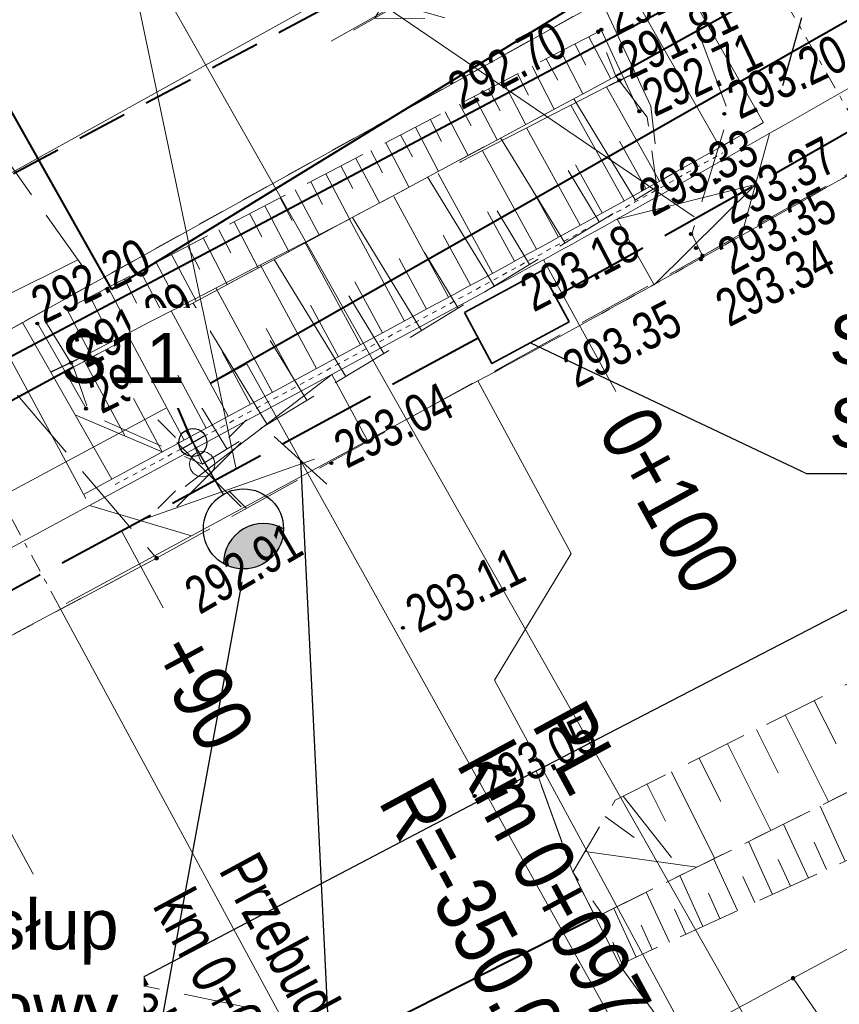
# Model space of a CAD drawing. Header units: metres. Extents: x 7437415 to 7437762, y 5556624 to 5556902.
# Tile 21 of 41: x 7437597 to 7437613, y 5556712 to 5556732. Entities that reach past the tile are written whole.
import ezdxf
from ezdxf import colors
from ezdxf.entities.mleader import LeaderData, LeaderLine
from ezdxf.math import Vec2, Vec3

# ---------------------------------------------------------------- set-up
doc = ezdxf.new("R2010")
doc.units = ezdxf.units.M
doc.header["$MEASUREMENT"] = 0
for name, pattern in [('0.5_0.5', [1.5, 0.5, -0.5, 0.5]), ('314-500', [2.5, 2, -0.5]), ('BUBZ01-500', [1.75, 1.25, -0.5]), ('DGN Style 2', [6.14715, 3.68829, -2.45886]), ('DGN Style 3', [8.60601, 6.14715, -2.45886]), ('DGN Style 4', [0.717182, 0.358367, -0.179184, 0.000447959, -0.179184]), ('EGBU01-500', [1, 0.5, -0.5]), ('KTCR02-500', [1.5, 1, -0.5]), ('KTJZ01-500', [2, 1.5, -0.5])]:
    doc.linetypes.add(name, pattern=pattern)
doc.layers.get('0').update_dxf_attribs({"color": 250, "lineweight": 5})
for name, color, linetype, lineweight in [('!!_robocza', 2, 'Continuous', 30), ('203-Punkt załamania granicy działki nie stabilizowany', 7, 'Continuous', 5), ('521-Kierunek linii-STPOW', 7, 'Continuous', 5), ('ARCH_0', 7, 'Continuous', 13), ('BUBZ01', 250, 'Continuous', 5), ('BUBZ01_1', 250, 'Continuous', 5), ('BUIB02_01', 250, 'Continuous', 5), ('BUIB05_01', 250, 'Continuous', 5), ('D_balustrada', 7, '0.5_0.5', 20), ('D_kilometraz', 7, 'Continuous', 13), ('D_krawedz swobodna jezdni', 7, 'DGN Style 2', 20), ('D_kraweznik', 7, 'Continuous', 20), ('D_kraweznik obnizony', 7, 'DGN Style 2', 20), ('D_obrzeze', 7, 'Continuous', 20), ('D_opis trasy', 7, 'Continuous', 13), ('D_opisy', 7, 'Continuous', 13), ('D_osie', 1, 'DGN Style 4', 20), ('D_plantowanie', 102, 'DGN Style 2', 20), ('D_pobocze', 7, 'Continuous', 13), ('D_rampa', 7, 'DGN Style 2', 20), ('D_skarpa', 7, 'DGN Style 3', 20), ('D_skarpa-symbol', 7, 'Continuous', 20), ('EGBD03', 250, 'Continuous', 5), ('EGBP04_03', 250, 'Continuous', 5), ('EGBU01', 250, 'Continuous', 5), ('Elektryka_kanalizacja_technologiczna', 1, '314-500', 40), ('Elektryka_opisy_kabli', 7, 'Continuous', 13), ('Elektryka_opisy_slupow', 6, 'Continuous', 13), ('Elektryka_oswietlenie_zewnetrzne', 1, 'Continuous', 30), ('Elektryka_studzienki', 1, 'Continuous', 35), ('ELEKTRYKA_TRASY', 1, 'Continuous', 40), ('KTJZ01', 250, 'Continuous', 5), ('KTKR01', 250, 'Continuous', 5), ('KTOK05_01', 250, 'Continuous', 5), ('latarnia na słupie lub maszcie (punkt)', 7, 'Continuous', 5), ('MPZP', 250, 'Continuous', 5), ('punkt wysokościowy sztuczny', 7, 'Continuous', 5), ('RTPW01', 250, 'Continuous', 5), ('RTPW02', 250, 'Continuous', 5), ('rzedne dla projektanta', 250, 'Continuous', 5), ('SUPE04', 250, 'Continuous', 5), ('SUPE_01', 250, 'Continuous', 5), ('SUPG_01', 250, 'Continuous', 5), ('SUPT01', 250, 'Continuous', 5), ('SUPT_01', 250, 'Continuous', 5), ('SUSM01', 250, 'Continuous', 5), ('SUSM04_01_E', 250, 'Continuous', 5), ('słup (punkt)', 7, 'Continuous', 5)]:
    doc.layers.add(name, color=color, linetype=linetype, lineweight=lineweight)
doc.styles.get("Standard").update_dxf_attribs({"font": 'txt.shx', "width": 0.75})
doc.styles.add('STYL_ARIAL', font='simplex.shx', dxfattribs={"width": 0.75, "oblique": 0.1})
doc.styles.add('Style-Arial Narrow', font='ARIALN.TTF')
doc.linetypes.add('KTOK05_01-500', pattern='A,3.75,[13,dgnlstyle-rozp_2015.shx,S=0.002778,R=0,X=0,Y=0],3.75', length=7.5)

# ---------------------------------------------------------------- blocks, each defined once
blk = doc.blocks.new('203')
at = {"layer": '203-Punkt załamania granicy działki nie stabilizowany', "linetype": 'Continuous', "lineweight": 13}
h = blk.add_hatch(color=96, dxfattribs=at)
edge = h.paths.add_edge_path()
edge.add_arc((0, 0), 0.45, 0, 360)
blk = doc.blocks.new('PW02')
at = {"layer": 'punkt wysokościowy sztuczny', "linetype": 'Continuous', "lineweight": 13}
h = blk.add_hatch(color=0, dxfattribs=at)
edge = h.paths.add_edge_path()
edge.add_arc((0, 0), 0.45, 0, 360)
blk = doc.blocks.new('521')
at = {"layer": '521-Kierunek linii-STPOW', "color": 30, "linetype": 'Continuous', "lineweight": 13}
for p, q in [((42.5, 0), (35.43, 7.07)), ((7.5, 0), (57.5, 0)), ((29.57, 0), (22.5, -7.07))]:
    blk.add_line(p, q, dxfattribs=at)
blk = doc.blocks.new('SM04')
at = {"layer": 'słup (punkt)', "color": 0, "linetype": 'Continuous', "lineweight": 13}
blk.add_circle((0, 0), 2.5, dxfattribs=at)
blk = doc.blocks.new('SM011')
at = {"layer": 'latarnia na słupie lub maszcie (punkt)', "color": 0, "linetype": 'Continuous', "lineweight": 13}
for p, q in [((-5.3, 5.31), (-8.83, 8.84)), ((5.31, 5.31), (8.84, 8.84)), ((-5.3, -5.3), (-8.83, -8.83)), ((5.31, -5.3), (8.84, -8.83))]:
    blk.add_line(p, q, dxfattribs=at)
blk = doc.blocks.new('SUPE04')
at = {"layer": 'SUPE04', "color": 1, "linetype": 'Continuous', "lineweight": 13}
blk.add_line((5.25, 0), (0.25, 0), dxfattribs=at)
at = {"layer": 'SUPE04', "color": 1, "linetype": 'Continuous', "lineweight": 13, "flags": 128}
blk.add_lwpolyline([(3.9, 0.5), (4.766, 0), (3.9, -0.5)], dxfattribs=at)
blk = doc.blocks.new('wyci')
at = {"color": 1, "linetype": 'Continuous', "lineweight": 13, "flags": 128}
for points in [[(4544150.203, 5410499.556), (4544147.627, 5410502.133)], [(4544147.627, 5410499.556), (4544150.203, 5410502.133)]]:
    blk.add_lwpolyline(points, dxfattribs=at)
blk = doc.blocks.new('_None')
blk = doc.blocks.new('_Oblique')
at = {"color": 0, "linetype": 'ByBlock', "lineweight": -2}
blk.add_line((-5, -5), (5, 5), dxfattribs=at)
blk = doc.blocks.new('slup_oswietleniowy_3')
h = blk.add_hatch(color=256)
h.dxf.hatch_style = 1
h.paths.add_polyline_path([(3, -0.866, 0.267949), (3.5, 0, 0.267949), (3, 0.866, 0.57735)])
for p, q in [((0, 0.35), (0, -0.35)), ((-0.35, 0), (1.5, 0))]:
    blk.add_line(p, q)
for centre, radius in [((2.5, 0), 1), ((0, 0), 0.35)]:
    blk.add_circle(centre, radius)
blk.add_arc((3.5, 0), 1, 120, 240)

msp = doc.modelspace()

# ---------------------------------------------------------------- linework, layer by layer
at = {"layer": '!!_robocza'}
msp.add_line((7437608.865, 5556730.724), (7437609.387, 5556730.978), dxfattribs=at)
at = {"layer": 'BUBZ01', "color": 7, "linetype": 'BUBZ01-500', "lineweight": 13, "flags": 128}
msp.add_lwpolyline([(7437598.347, 5556727.113), (7437592.854, 5556734.848), (7437589.089, 5556741.797)], dxfattribs=at)
for points in [[(7437640.99, 5556729.98), (7437629.68, 5556724.58), (7437608.73, 5556714.17), (7437608.14, 5556715.01), (7437608.99, 5556716.45), (7437625.8, 5556724.86), (7437640.18, 5556732), (7437640.99, 5556729.98)], [(7437598.17, 5556725.1), (7437597.6, 5556726.03), (7437608.65, 5556731.8), (7437609, 5556730.91), (7437598.17, 5556725.1)], [(7437598.17, 5556725.1), (7437609, 5556730.91), (7437609.63, 5556730.09), (7437609.82, 5556728.7), (7437600.74, 5556723.16), (7437598.5, 5556724.15), (7437598.17, 5556725.1)], [(7437629.68, 5556724.58), (7437640.99, 5556729.98), (7437641.62, 5556729.19), (7437625.56, 5556720.73), (7437609.12, 5556713.18), (7437608.71, 5556714.16), (7437629.68, 5556724.58)]]:
    msp.add_lwpolyline(points, close=True, dxfattribs=at)
at = {"layer": 'BUBZ01', "color": 7, "linetype": 'Continuous', "lineweight": 13, "flags": 128}
for points in [[(7437608.46, 5556731.7), (7437608.9, 5556730.86)], [(7437608.18, 5556731.56), (7437608.4, 5556731.13)], [(7437607.9, 5556731.41), (7437608.34, 5556730.56)], [(7437607.33, 5556731.11), (7437607.77, 5556730.25)], [(7437607.61, 5556731.26), (7437607.84, 5556730.83)], [(7437607.04, 5556730.96), (7437607.26, 5556730.53)], [(7437606.75, 5556730.81), (7437607.2, 5556729.95)], [(7437606.17, 5556730.51), (7437606.63, 5556729.64)], [(7437606.46, 5556730.66), (7437606.69, 5556730.22)], [(7437605.88, 5556730.35), (7437606.11, 5556729.92)], [(7437609.39, 5556728.44), (7437608.16, 5556730.46)], [(7437605.59, 5556730.2), (7437606.05, 5556729.33)], [(7437605.29, 5556730.05), (7437605.52, 5556729.61)], [(7437604.7, 5556729.74), (7437604.94, 5556729.3)], [(7437605, 5556729.89), (7437605.46, 5556729.01)], [(7437604.41, 5556729.58), (7437604.87, 5556728.7)], [(7437607.98, 5556727.58), (7437606.7, 5556729.68)], [(7437604.11, 5556729.43), (7437604.34, 5556728.98)], [(7437603.51, 5556729.12), (7437603.75, 5556728.67)], [(7437603.81, 5556729.27), (7437604.28, 5556728.38)], [(7437603.21, 5556728.96), (7437603.68, 5556728.06)], [(7437608.67, 5556728), (7437608.05, 5556729.03)], [(7437602.91, 5556728.8), (7437603.14, 5556728.35)], [(7437606.57, 5556726.72), (7437605.24, 5556728.9)], [(7437602.6, 5556728.64), (7437603.08, 5556727.73)], [(7437602.3, 5556728.48), (7437602.54, 5556728.03)], [(7437601.69, 5556728.16), (7437601.93, 5556727.7)], [(7437601.99, 5556728.32), (7437602.47, 5556727.41)], [(7437607.28, 5556727.15), (7437606.63, 5556728.22)], [(7437601.38, 5556728), (7437601.86, 5556727.08)], [(7437605.12, 5556725.83), (7437603.74, 5556728.09)], [(7437601.07, 5556727.84), (7437601.31, 5556727.38)], [(7437600.76, 5556727.68), (7437601.24, 5556726.75)], [(7437600.13, 5556727.35), (7437600.62, 5556726.42)], [(7437600.45, 5556727.52), (7437600.69, 5556727.05)], [(7437605.85, 5556726.28), (7437605.18, 5556727.39)], [(7437599.82, 5556727.19), (7437600.07, 5556726.72)], [(7437603.61, 5556724.91), (7437602.18, 5556727.25)], [(7437599.5, 5556727.02), (7437600, 5556726.08)], [(7437599.19, 5556726.86), (7437599.43, 5556726.38)], [(7437598.86, 5556726.69), (7437599.36, 5556725.74)], [(7437598.5, 5556726.5), (7437598.75, 5556726.02)], [(7437602.04, 5556723.95), (7437600.56, 5556726.38)], [(7437604.37, 5556725.37), (7437603.67, 5556726.52)], [(7437598.04, 5556726.26), (7437598.54, 5556725.3)], [(7437602.83, 5556724.44), (7437602.1, 5556725.63)], [(7437601.24, 5556723.46), (7437600.48, 5556724.7)], [(7437612.96, 5556718.44), (7437613.4, 5556717.57)], [(7437612.38, 5556718.15), (7437613.25, 5556716.42)], [(7437611.81, 5556717.86), (7437612.24, 5556716.99)], [(7437611.23, 5556717.57), (7437612.1, 5556715.84)], [(7437610.66, 5556717.29), (7437611.1, 5556716.42)], [(7437610.11, 5556717.01), (7437610.97, 5556715.29)], [(7437609.62, 5556716.77), (7437609.99, 5556716.03)], [(7437609.15, 5556716.53), (7437610.11, 5556715.3)], [(7437613.58, 5556715.23), (7437613.08, 5556716.33)], [(7437608.79, 5556716.12), (7437609.37, 5556715.7)], [(7437612.85, 5556714.89), (7437612.35, 5556715.97)], [(7437612.13, 5556714.56), (7437611.65, 5556715.62)], [(7437613.21, 5556715.06), (7437612.96, 5556715.61)], [(7437608.38, 5556715.42), (7437610.62, 5556715.11)], [(7437611.43, 5556714.24), (7437610.95, 5556715.28)], [(7437612.49, 5556714.73), (7437612.24, 5556715.26)], [(7437610.74, 5556713.92), (7437610.28, 5556714.94)], [(7437611.78, 5556714.4), (7437611.54, 5556714.92)], [(7437610.07, 5556713.61), (7437609.61, 5556714.61)], [(7437611.08, 5556714.08), (7437610.85, 5556714.59)], [(7437609.41, 5556713.31), (7437608.96, 5556714.28)], [(7437610.4, 5556713.77), (7437610.17, 5556714.27)], [(7437609.73, 5556713.46), (7437609.51, 5556713.95)]]:
    msp.add_lwpolyline(points, dxfattribs=at)
at = {"layer": 'BUBZ01_1', "color": 7, "linetype": 'Continuous', "lineweight": 13}
msp.add_line((7437598.255, 5556727.243), (7437596.357, 5556726.299), dxfattribs=at)
at = {"layer": 'BUIB02_01', "color": 7, "linetype": 'Continuous', "lineweight": 13}
for p, q in [((7437608.71, 5556731.84), (7437609.47, 5556730.206)), ((7437598.423, 5556724.269), (7437597.452, 5556725.974)), ((7437608.14, 5556715.01), (7437609.09, 5556713.14))]:
    msp.add_line(p, q, dxfattribs=at)
at = {"layer": 'BUIB05_01', "color": 7, "linetype": 'Continuous', "lineweight": 40}
for p, q in [((7437615.48, 5556734.52), (7437609, 5556730.91)), ((7437598.17, 5556725.1), (7437589.43, 5556720.35))]:
    msp.add_line(p, q, dxfattribs=at)
at = {"layer": 'BUIB05_01', "color": 7, "linetype": 'Continuous', "lineweight": 40, "flags": 128}
msp.add_lwpolyline([(7437608.71, 5556714.16), (7437602.2, 5556710.86)], dxfattribs=at)
at = {"layer": 'D_kilometraz', "flags": 128}
for points in [[(7437608.999, 5556724.614), (7437607.555, 5556727.244)], [(7437599.96, 5556720.287), (7437599.127, 5556721.827)]]:
    msp.add_lwpolyline(points, dxfattribs=at)
at = {"layer": 'D_krawedz swobodna jezdni'}
for p, q in [((7437610.119, 5556733.2), (7437612.071, 5556729.767)), ((7437611.51, 5556727.726), (7437612.071, 5556729.767)), ((7437600.524, 5556721.729), (7437598.492, 5556722.336))]:
    msp.add_line(p, q, dxfattribs=at)
at = {"layer": 'D_kraweznik'}
msp.add_arc((7437439.812, 5557032.718), 350, 298.39337, 299.37761, dxfattribs=at)
at = {"layer": 'D_kraweznik obnizony'}
msp.add_line((7437592.616, 5556717.455), (7437600.524, 5556721.729), dxfattribs=at)
msp.add_arc((7437439.812, 5557032.718), 350, 299.37761, 300.39004, dxfattribs=at)
at = {"layer": 'D_obrzeze'}
msp.add_arc((7437439.812, 5557032.718), 348.5, 298.39337, 301.22152, dxfattribs=at)
at = {"layer": 'D_opis trasy'}
msp.add_line((7437606.579, 5556718.847), (7437608.109, 5556721.374), dxfattribs=at)
at = {"layer": 'D_opis trasy', "flags": 128}
for points in [[(7437606.245, 5556724.822), (7437608.109, 5556721.374)], [(7437606.579, 5556718.847), (7437610.827, 5556710.989)]]:
    msp.add_lwpolyline(points, dxfattribs=at)
at = {"layer": 'D_opisy'}
for p, q in [((7437597.89, 5556720.305), (7437611.919, 5556694.351)), ((7437595.251, 5556718.879), (7437609.306, 5556692.878))]:
    msp.add_line(p, q, dxfattribs=at)
at = {"layer": 'D_opisy', "flags": 128}
msp.add_lwpolyline([(7437617.73, 5556732.149), (7437616.253, 5556741.781), (7437601.909, 5556734.004), (7437610.566, 5556728.1)], dxfattribs=at)
at = {"layer": 'D_osie'}
for p, q in [((7437614.198, 5556729.255), (7437611.513, 5556733.927)), ((7437597.89, 5556720.305), (7437595.353, 5556724.998))]:
    msp.add_line(p, q, dxfattribs=at)
at = {"layer": 'D_plantowanie'}
msp.add_line((7437598.206, 5556724.145), (7437599.943, 5556723.404), dxfattribs=at)
at = {"layer": 'D_plantowanie', "flags": 128}
msp.add_lwpolyline([(7437609.245, 5556732.714), (7437608.716, 5556732.42), (7437609.697, 5556730.312), (7437609.871, 5556728.813)], dxfattribs=at)
at = {"layer": 'D_pobocze', "flags": 128}
msp.add_lwpolyline([(7437610.119, 5556733.2), (7437609.245, 5556732.714), (7437611.077, 5556729.491)], dxfattribs=at)
at = {"layer": 'D_rampa'}
for p, q in [((7437611.79, 5556728.747), (7437609.031, 5556728.052)), ((7437609.767, 5556726.745), (7437611.79, 5556728.747)), ((7437609.767, 5556726.745), (7437609.031, 5556728.052)), ((7437604.043, 5556723.631), (7437603.33, 5556724.951)), ((7437599.508, 5556722.032), (7437604.043, 5556723.631))]:
    msp.add_line(p, q, dxfattribs=at)
at = {"layer": 'D_skarpa-symbol', "flags": 128}
for points in [[(7437609.871, 5556728.813), (7437608.816, 5556730.699)], [(7437609.166, 5556728.422), (7437608.103, 5556730.332)], [(7437608.292, 5556727.937), (7437607.219, 5556729.877)], [(7437609.603, 5556728.665), (7437609.074, 5556729.612)], [(7437607.416, 5556727.454), (7437606.338, 5556729.423)], [(7437608.729, 5556728.18), (7437608.195, 5556729.142)], [(7437606.538, 5556726.975), (7437605.452, 5556728.967)], [(7437607.854, 5556727.694), (7437607.316, 5556728.672)], [(7437605.66, 5556726.496), (7437604.566, 5556728.51)], [(7437606.977, 5556727.214), (7437606.436, 5556728.204)], [(7437604.781, 5556726.02), (7437603.681, 5556728.054)], [(7437603.901, 5556725.544), (7437602.792, 5556727.596)], [(7437606.099, 5556726.735), (7437605.555, 5556727.737)], [(7437605.221, 5556726.257), (7437604.672, 5556727.27)], [(7437603.022, 5556725.069), (7437601.903, 5556727.138)], [(7437604.341, 5556725.782), (7437603.789, 5556726.804)], [(7437602.142, 5556724.593), (7437601.014, 5556726.68)], [(7437603.462, 5556725.306), (7437602.904, 5556726.337)], [(7437602.582, 5556724.831), (7437602.02, 5556725.87)], [(7437601.702, 5556724.355), (7437601.136, 5556725.403)]]:
    msp.add_lwpolyline(points, dxfattribs=at)
at = {"layer": 'EGBD03', "color": 96, "linetype": 'Continuous', "lineweight": 13, "flags": 128}
for points in [[(7437610.73, 5556733.54), (7437592.85, 5556723.6)], [(7437612.54, 5556712.89), (7437639.43, 5556727.37)], [(7437598.57, 5556705.31), (7437612.54, 5556712.89)], [(7437614.32, 5556710.3), (7437612.54, 5556712.89)]]:
    msp.add_lwpolyline(points, dxfattribs=at)
at = {"layer": 'EGBU01', "color": 96, "linetype": 'EGBU01-500', "lineweight": 13, "flags": 128}
for points in [[(7437592.85, 5556723.6), (7437610.73, 5556733.54)], [(7437610.73, 5556733.54), (7437592.85, 5556723.6)]]:
    msp.add_lwpolyline(points, dxfattribs=at)
at = {"layer": 'Elektryka_kanalizacja_technologiczna'}
msp.add_line((7437562.759, 5556702.168), (7437606.252, 5556725.682), dxfattribs=at)
msp.add_arc((7437418.516, 5557069.744), 391.962, 298.87475, 300.33737, dxfattribs=at)
at = {"layer": 'Elektryka_studzienki'}
msp.add_lwpolyline([(7437605.977, 5556726.192), (7437607.518, 5556727.022), (7437608.068, 5556726.001), (7437606.527, 5556725.171)], close=True, dxfattribs=at)
at = {"layer": 'ELEKTRYKA_TRASY', "linetype": 'Continuous'}
msp.add_lwpolyline([(7437600.555, 5556723.593), (7437600.216, 5556724.388), (7437623.608, 5556737.72), (7437624.016, 5556736.97)], dxfattribs=at)
at = {"layer": 'KTJZ01', "color": 7, "linetype": 'KTJZ01-500', "lineweight": 13, "flags": 128}
for points in [[(7437639.91, 5556733.3), (7437648.13, 5556737.1), (7437647.63, 5556734.07), (7437652.6, 5556723.04), (7437646.61, 5556720.21), (7437619.73, 5556707.68), (7437613.29, 5556704.65), (7437611.72, 5556705.29), (7437608.45, 5556703.74), (7437604.8, 5556710.12), (7437602.44, 5556712.14), (7437599.33, 5556712.79), (7437607.41, 5556717.03), (7437608.14, 5556715.01), (7437609.09, 5556713.14), (7437610.29, 5556711.49), (7437612.71, 5556710.2), (7437615.11, 5556710.61), (7437627.71, 5556716.39), (7437641.39, 5556723.55), (7437643.11, 5556725.99), (7437640.63, 5556731.4), (7437639.91, 5556733.3)], [(7437610.36, 5556732.56), (7437613.5, 5556734.74), (7437614.84, 5556732.74), (7437615.69, 5556732.04), (7437616.36, 5556731.68), (7437617.04, 5556731.4), (7437617.31, 5556731.03), (7437610.73, 5556727.32), (7437610.52, 5556727.76), (7437611.26, 5556730.17), (7437610.36, 5556732.56)], [(7437592.07, 5556717.16), (7437591.66, 5556722.9), (7437596.46, 5556725.23), (7437599.83, 5556721.28), (7437592.07, 5556717.16)]]:
    msp.add_lwpolyline(points, close=True, dxfattribs=at)
msp.add_lwpolyline([(7437607.41, 5556717.03), (7437608.14, 5556715.01)], dxfattribs=at)
at = {"layer": 'KTKR01', "color": 7, "linetype": 'Continuous', "lineweight": 30, "flags": 128}
msp.add_lwpolyline([(7437599.33, 5556712.79), (7437607.41, 5556717.03), (7437624.22, 5556725.75)], dxfattribs=at)
at = {"layer": 'KTOK05_01', "color": 7, "linetype": 'KTOK05_01-500', "lineweight": 40, "flags": 128}
for points in [[(7437591.05, 5556740.64), (7437598.93, 5556726.65)], [(7437609.14, 5556732.92), (7437598.93, 5556726.65)]]:
    msp.add_lwpolyline(points, dxfattribs=at)
at = {"layer": 'rzedne dla projektanta', "color": 7, "linetype": 'Continuous', "lineweight": 40}
for centre in [(7437608.71, 5556731.84), (7437609.07, 5556730.83), (7437609.47, 5556730.21), (7437611.17, 5556730.16), (7437611.06, 5556728.84), (7437610.5, 5556727.76), (7437610.6, 5556727.48), (7437610.7, 5556727.25), (7437597.45, 5556725.97), (7437598.12, 5556725.19), (7437598.42, 5556724.27), (7437603.32, 5556723.18), (7437604.75, 5556719.89), (7437606.18, 5556716.53)]:
    msp.add_circle(centre, 0.0225, dxfattribs=at)
at = {"layer": 'SUPE_01', "color": 1, "linetype": 'Continuous', "lineweight": 13}
msp.add_line((7437600.216, 5556724.388), (7437600.74, 5556723.16), dxfattribs=at)
at = {"layer": 'SUPE_01', "color": 1, "linetype": 'Continuous', "lineweight": 13, "flags": 128}
for points in [[(7437601.635, 5556725.162), (7437600.216, 5556724.388), (7437574.398, 5556710.521), (7437552.37, 5556698.835), (7437529.759, 5556688.702), (7437521.807, 5556691.71), (7437513.451, 5556689.173), (7437513.22, 5556690)], [(7437622.632, 5556685.942), (7437615.073, 5556700.991), (7437601.635, 5556725.162)]]:
    msp.add_lwpolyline(points, dxfattribs=at)
at = {"layer": 'SUPG_01', "color": 52, "linetype": 'Continuous', "lineweight": 13}
msp.add_line((7437616.425, 5556703.555), (7437597.224, 5556737.471), dxfattribs=at)
at = {"layer": 'SUPT_01', "color": 30, "linetype": 'Continuous', "lineweight": 13, "flags": 128}
msp.add_lwpolyline([(7437624.834, 5556744.449), (7437603.973, 5556732.899), (7437579.114, 5556719.1), (7437574.314, 5556716.425), (7437544.39, 5556702.175), (7437531.441, 5556696.093), (7437491.469, 5556686.466), (7437485.362, 5556685.024)], dxfattribs=at)

# ---------------------------------------------------------------- block references
at = {"layer": 'ARCH_0', "lineweight": 30, "xscale": 0.5, "yscale": 0.5, "zscale": 0.5}
msp.add_blockref('wyci', (5165526.42, 2851472.529), dxfattribs=at)
at = {"layer": 'EGBP04_03', "color": 96, "linetype": 'Continuous', "lineweight": 13, "xscale": 0.1, "yscale": 0.1, "zscale": 0.1}
msp.add_blockref('203', (7437612.54, 5556712.89), dxfattribs=at)
at = {"layer": 'RTPW02', "color": 7, "linetype": 'Continuous', "lineweight": 13, "xscale": 0.1, "yscale": 0.1, "zscale": 0.1}
for p in [(7437608.65, 5556731.8), (7437609.82, 5556728.7), (7437610.73, 5556727.32), (7437599.83, 5556721.28)]:
    msp.add_blockref('PW02', p, dxfattribs=at)
at = {"layer": 'SUPE04', "color": 1, "linetype": 'Continuous', "lineweight": 13, "rotation": 209.8210000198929}
msp.add_blockref('SUPE04', (7437608.32, 5556734.44), dxfattribs=at)
at = {"layer": 'SUPT01', "color": 30, "linetype": 'Continuous', "lineweight": 13, "xscale": 0.1, "yscale": 0.1, "zscale": 0.1, "rotation": 209.493}
msp.add_blockref('521', (7437608.32, 5556734.44), dxfattribs=at)
at = {"layer": 'SUSM01', "color": 7, "linetype": 'Continuous', "lineweight": 13, "xscale": 0.1, "yscale": 0.1, "zscale": 0.1}
msp.add_blockref('SM011', (7437600.74, 5556723.16), dxfattribs=at)
at = {"layer": 'SUSM04_01_E', "color": 7, "linetype": 'Continuous', "lineweight": 13, "xscale": 0.1, "yscale": 0.1, "zscale": 0.1}
msp.add_blockref('SM04', (7437600.74, 5556723.16), dxfattribs=at)

# ---------------------------------------------------------------- texts
at = {"layer": 'D_kilometraz', "char_height": 1.2, "line_spacing_factor": 1.6, "style": 'Style-Arial Narrow'}
for s, insert, attachment_point, rotation in [('0+100', (7437609.678, 5556724.417), 1, 298.7722), ('+90', (7437600.197, 5556719.647), 4, 298.3934)]:
    msp.add_mtext(s, dxfattribs=dict(at, insert=insert, attachment_point=attachment_point, rotation=rotation))
at = {"layer": 'D_opis trasy', "char_height": 1.2, "rotation": 298.3934, "style": 'Style-Arial Narrow'}
for s, insert, attachment_point, line_spacing_factor in [('PL\\Pkm 0+097.69', (7437607.077, 5556717.84), 4, 0.85), ('R=-350.00m', (7437608.379, 5556710.017), 6, 0.35)]:
    msp.add_mtext(s, dxfattribs=dict(at, insert=insert, attachment_point=attachment_point, line_spacing_factor=line_spacing_factor))
at = {"layer": 'D_opisy', "char_height": 0.9, "attachment_point": 1, "rotation": 298.3934}
for s, insert in [('\\pt11;\\fArial|b0|i0|c238238|p39;Przebudowa zjazdu\\Pkm 0+088.19 (km 1+226.86, odc. ref. 050)', (7437601.848, 5556715.482)), ('\\pt11;\\fArial|b0|i0|c238238|p39;Przebudowa zjazdu\\Pkm 0+085.19 (km 1+223.86, odc. ref. 050)', (7437599.209, 5556714.056)), ('\\pt11;\\fArial|b0|i0|c238238|p39;Projektowany wpust\\Pkm 0+080', (7437593.924, 5556713.202))]:
    msp.add_mtext(s, dxfattribs=dict(at, insert=insert))
at = {"layer": 'RTPW01', "color": 7, "linetype": 'Continuous', "lineweight": 13, "char_height": 0.75, "attachment_point": 7, "line_spacing_factor": 0.6}
for s, insert, rotation in [('\\FWORKING_1250;\\H1x;\\W0.8;292.70', (7437605.927, 5556730.219), 27.925), ('\\FWORKING_1250;\\H1x;\\W0.8;293.18', (7437607.365, 5556726.178), 27.499), ('\\FWORKING_1250;\\H1x;\\W0.8;293.35', (7437608.216, 5556724.659), 27.662), ('\\FWORKING_1250;\\H1x;\\W0.8;292.91', (7437600.696, 5556720.134), 30.228)]:
    msp.add_mtext(s, dxfattribs=dict(at, insert=insert, rotation=rotation))
at = {"layer": 'rzedne dla projektanta', "color": 7, "linetype": 'Continuous', "lineweight": 0, "char_height": 0.75, "attachment_point": 7, "line_spacing_factor": 0.6}
for s, insert, rotation in [('\\FWORKING_1250;\\H1x;\\W0.8; 292.65', (7437608.817, 5556731.614), 25.4419), ('\\FWORKING_1250;\\H1x;\\W0.8; 291.81', (7437609.083, 5556730.73), 25.4419), ('\\FWORKING_1250;\\H1x;\\W0.8; 292.71', (7437609.577, 5556729.984), 25.4419), ('\\FWORKING_1250;\\H1x;\\W0.8; 293.20', (7437611.277, 5556729.934), 25.4419), ('\\FWORKING_1250;\\H1x;\\W0.8; 293.33', (7437609.542, 5556727.979), 27.5764), ('\\FWORKING_1250;\\H1x;\\W0.8; 293.37', (7437611.119, 5556727.821), 27.5764), ('\\FWORKING_1250;\\H1x;\\W0.8; 293.35', (7437611.126, 5556726.803), 28.3977), ('\\FWORKING_1250;\\H1x;\\W0.8; 292.20', (7437597.382, 5556725.84), 26.1937), ('\\FWORKING_1250;\\H1x;\\W0.8; 293.34', (7437611.07, 5556725.776), 27.5817), ('\\FWORKING_1250;\\H1x;\\W0.8; 291.09', (7437598.23, 5556724.966), 26.1937), ('\\FWORKING_1250;\\H1x;\\W0.8; 292.15', (7437598.53, 5556724.046), 26.1937), ('\\FWORKING_1250;\\H1x;\\W0.8; 293.04', (7437603.43, 5556722.956), 26.1937), ('\\FWORKING_1250;\\H1x;\\W0.8; 293.11', (7437604.86, 5556719.666), 26.1937), ('\\FWORKING_1250;\\H1x;\\W0.8; 293.05', (7437606.29, 5556716.306), 26.1937), ('\\FWORKING_1250;\\H1x;\\W0.8; 292.65', (7437596.2, 5556710.851), 28.698)]:
    msp.add_mtext(s, dxfattribs=dict(at, insert=insert, rotation=rotation))

# ---------------------------------------------------------------- next in the draw order: texts
at = {"layer": 'Elektryka_opisy_slupow', "linetype": 'Continuous', "lineweight": 13, "insert": (7437600.394, 5556725.783), "char_height": 1, "width": 0.59056, "attachment_point": 3, "style": 'STYL_ARIAL', "bg_fill": 2}
msp.add_mtext('{\\fArial|b0|i0|c238|p34;\\W1;S11}', dxfattribs=at)

# ---------------------------------------------------------------- next in the draw order: linework, layer by layer
at = {"layer": '!!_robocza'}
msp.add_line((7437598.233, 5556725.246), (7437597.719, 5556725), dxfattribs=at)
at = {"layer": 'BUIB02_01', "color": 212, "linetype": 'Continuous', "lineweight": 40, "flags": 128}
msp.add_lwpolyline([(7437471.018, 5556680.168), (7437490.105, 5556682.798), (7437506.941, 5556685.963), (7437514.516, 5556687.29), (7437530.92, 5556693.586), (7437543.72, 5556699.172), (7437579.76, 5556716.205), (7437631.582, 5556743.722), (7437615.039, 5556772.576)], dxfattribs=at)
at = {"layer": 'D_balustrada', "ltscale": 0.1, "flags": 128}
msp.add_lwpolyline([(7437599, 5556722.752), (7437605.473, 5556726.251, 0.004646), (7437611.139, 5556729.383)], format="xyb", dxfattribs=at)
at = {"layer": 'D_krawedz swobodna jezdni'}
msp.add_line((7437596.662, 5556725.719), (7437598.492, 5556722.336), dxfattribs=at)
at = {"layer": 'D_kraweznik'}
msp.add_line((7437600.524, 5556721.729), (7437606.245, 5556724.822), dxfattribs=at)
at = {"layer": 'D_obrzeze'}
msp.add_line((7437562.402, 5556702.828), (7437605.532, 5556726.141), dxfattribs=at)
at = {"layer": 'D_opisy', "flags": 128}
msp.add_lwpolyline([(7437601.415, 5556723.093), (7437599.222, 5556733.521), (7437584.877, 5556725.743), (7437591.905, 5556717.952)], dxfattribs=at)
at = {"layer": 'D_pobocze', "flags": 128}
msp.add_lwpolyline([(7437598.373, 5556722.556), (7437605.413, 5556726.361, 0.005364), (7437611.947, 5556729.984)], format="xyb", dxfattribs=at)
msp.add_lwpolyline([(7437596.444, 5556725.598), (7437597.154, 5556725.993), (7437598.938, 5556722.861)], dxfattribs=at)
at = {"layer": 'D_rampa'}
msp.add_line((7437603.33, 5556724.951), (7437599.508, 5556722.032), dxfattribs=at)
at = {"layer": 'D_skarpa', "flags": 128}
msp.add_lwpolyline([(7437598.233, 5556725.246), (7437598.375, 5556725.321), (7437598.82, 5556725.55), (7437599.264, 5556725.779), (7437599.709, 5556726.008), (7437600.154, 5556726.237), (7437600.598, 5556726.466), (7437601.043, 5556726.695), (7437601.487, 5556726.924), (7437601.932, 5556727.153), (7437602.376, 5556727.382), (7437602.821, 5556727.611), (7437603.266, 5556727.84), (7437603.71, 5556728.069), (7437604.155, 5556728.298), (7437604.596, 5556728.526), (7437605.036, 5556728.752), (7437605.475, 5556728.978), (7437605.915, 5556729.205), (7437606.354, 5556729.431), (7437606.794, 5556729.658), (7437607.234, 5556729.884), (7437607.673, 5556730.111), (7437608.113, 5556730.337), (7437608.553, 5556730.564), (7437608.865, 5556730.724)], dxfattribs=at)
at = {"layer": 'D_skarpa-symbol', "flags": 128}
for points in [[(7437601.262, 5556724.118), (7437600.124, 5556726.222)], [(7437600.383, 5556723.642), (7437599.235, 5556725.764)], [(7437599.204, 5556723.72), (7437598.346, 5556725.306)], [(7437600.822, 5556723.88), (7437600.251, 5556724.937)], [(7437599.943, 5556723.404), (7437599.367, 5556724.47)]]:
    msp.add_lwpolyline(points, dxfattribs=at)
at = {"layer": 'KTJZ01', "color": 7, "linetype": 'KTJZ01-500', "lineweight": 13, "flags": 128}
msp.add_lwpolyline([(7437487.24, 5556665.88), (7437500.01, 5556668.65), (7437509.93, 5556671.34), (7437514.81, 5556672.66), (7437528.54, 5556677.57), (7437546.18, 5556685.08), (7437562.31, 5556693.39), (7437575.78, 5556700.17), (7437584.6, 5556705.2), (7437599.33, 5556712.79), (7437607.41, 5556717.03), (7437624.22, 5556725.75), (7437636.91, 5556731.79), (7437639.91, 5556733.3), (7437648.13, 5556737.1), (7437664.08, 5556744.94), (7437674.41, 5556750.47), (7437695.47, 5556762.01), (7437726.23, 5556778.98), (7437745.592, 5556790.579), (7437740.524, 5556799.89), (7437726.071, 5556794.065), (7437721.424, 5556793.261), (7437718.653, 5556793.684), (7437716.454, 5556794.853), (7437714.78, 5556796.65), (7437713.44, 5556798.18), (7437704.05, 5556814.76), (7437696.46, 5556806.77), (7437698.53, 5556806.84), (7437700.74, 5556806.26), (7437702.79, 5556804.94), (7437704.06, 5556803.16), (7437709.44, 5556793.77), (7437711.44, 5556790.12), (7437712.13, 5556787.63), (7437712.21, 5556785.35), (7437711.59, 5556783.66), (7437709.87, 5556781.76), (7437701.28, 5556777.09), (7437699.42, 5556776.48), (7437697.78, 5556776.19), (7437695.76, 5556776.41), (7437693.65, 5556777.51), (7437692.09, 5556778.89), (7437690.49, 5556781.22), (7437685.25, 5556778.28), (7437686.1, 5556775.03), (7437686.085, 5556773.72), (7437685.81, 5556772.51), (7437685.3, 5556771.32), (7437684.475, 5556769.98), (7437683.43, 5556768.68), (7437682.12, 5556767.23), (7437680.52, 5556765.9), (7437679.609, 5556765.424), (7437667.4, 5556758.73), (7437656.58, 5556752.94), (7437646.03, 5556747.24), (7437635.04, 5556741.31), (7437625.46, 5556735.97), (7437617.31, 5556731.03), (7437610.73, 5556727.32), (7437599.83, 5556721.28), (7437592.56, 5556717.41), (7437581.48, 5556711.39), (7437572.19, 5556706.38), (7437570.63, 5556705.57), (7437559.43, 5556699.57), (7437555.27, 5556697.37), (7437547.58, 5556693.6), (7437542.1, 5556690.99), (7437536.78, 5556688.64), (7437527.13, 5556684.56), (7437524.75, 5556685.69), (7437522.99, 5556687.15), (7437521.44, 5556689.45), (7437520.46, 5556691.39), (7437515.43, 5556689.51), (7437516.09, 5556686.202), (7437515.98, 5556684.5), (7437514.73, 5556681.38), (7437513.55, 5556680.28), (7437512.1, 5556679.32), (7437507.87, 5556678.13), (7437498.81, 5556675.82), (7437492.9, 5556674.29)], dxfattribs=at)
at = {"layer": 'MPZP', "color": 212, "linetype": 'KTCR02-500', "lineweight": 40, "flags": 128}
msp.add_lwpolyline([(7437738.295, 5556803.984), (7437715.191, 5556791.784), (7437661.349, 5556763.226), (7437574.511, 5556717.006), (7437530.05, 5556696.506), (7437525.798, 5556698.029), (7437514.19, 5556719.761)], dxfattribs=at)

# ---------------------------------------------------------------- next in the draw order: block references
at = {"layer": 'Elektryka_oswietlenie_zewnetrzne', "linetype": 'Continuous', "xscale": 0.8, "yscale": 0.8, "zscale": 0.001, "rotation": 300.3159171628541}
msp.add_blockref('slup_oswietleniowy_3', (7437600.555, 5556723.593), dxfattribs=at)

# ---------------------------------------------------------------- next in the draw order: leaders
at = {"layer": 'Elektryka_opisy_kabli', "linetype": 'Continuous', "lineweight": 13}
ml = msp.add_multileader_mtext('Standard', dxfattribs=at)
ml.set_content('{\\fArial|b0|i0|c238|p34;\\W1;Kabel pod wjazdami \\Pchronić w rurze \\PDVK ɸ75 niebieskiej}', color=256, style='STYL_ARIAL')
ml.set_leader_properties()
ml.set_arrow_properties(name='OBLIQUE')
ml.build(insert=Vec2(0, 0))
ml.multileader.update_dxf_attribs({"text_left_attachment_type": 5, "text_right_attachment_type": 5, "dogleg_length": 0.36, "arrow_head_size": 0.1})
ctx = ml.context
ctx.base_point, ctx.char_height, ctx.arrow_head_size, ctx.landing_gap_size, ctx.plane_origin = Vec3(7437605.671, 5556749.379), 1, 0.1, 0.09, Vec3(7437546.822, 5556721.11)
ctx.left_attachment, ctx.right_attachment, ctx.text_align_type = 5, 5, 2
notes = []
notes.append((ctx, [(1, (1, 1, 0), (7437618.518, 5556749.379), (-1, 0), 0.36, [(1, [(7437612.519, 5556731.399), (7437631.489, 5556742.073)], 0, [])])]))
ctx.mtext.insert, ctx.mtext.alignment, ctx.mtext.line_spacing_style, ctx.mtext.flow_direction = Vec3(7437618.068, 5556754.045), 3, 2, 5
ctx.mtext.has_bg_fill, ctx.mtext.bg_color, ctx.mtext.bg_scale_factor, ctx.mtext.bg_transparency, ctx.mtext.use_window_bg_color = 1, -1027028792, 1.5, 0, 1
ml = msp.add_multileader_mtext('Standard', dxfattribs=at)
ml.set_content('{\\fArial|b0|i0|c238|p34;\\W1;Studnia kablowa\\PSKR-2}', color=256, style='STYL_ARIAL')
ml.set_leader_properties()
ml.set_arrow_properties(name='NONE')
ml.build(insert=Vec2(0, 0))
ml.multileader.update_dxf_attribs({"text_left_attachment_type": 5, "text_right_attachment_type": 5, "dogleg_length": 0.36, "arrow_head_size": 0.1})
ctx = ml.context
ctx.base_point, ctx.char_height, ctx.arrow_head_size, ctx.landing_gap_size, ctx.plane_origin = Vec3(7437613.168, 5556722.971), 1, 0.1, 0.09, Vec3(7437561.788, 5556688.081)
ctx.left_attachment, ctx.right_attachment = 5, 5
notes.append((ctx, [(0, (1, 1, 0), (7437612.808, 5556722.971), (1, 0), 0.36, [(0, [(7437607.298, 5556725.586)], 0, [])])]))
ctx.mtext.insert, ctx.mtext.line_spacing_style, ctx.mtext.flow_direction = Vec3(7437613.258, 5556726.154), 2, 5
ctx.mtext.has_bg_fill, ctx.mtext.bg_color, ctx.mtext.bg_scale_factor, ctx.mtext.bg_transparency, ctx.mtext.use_window_bg_color = 1, -1027028792, 1.5, 0, 1
ml = msp.add_multileader_mtext('Standard', dxfattribs=at)
ml.set_content('{\\fArial|b0|i0|c238|p34;\\W1;Istniejący słup\\Poświetleniowy\\Pdo przesunięcia}', color=256, style='STYL_ARIAL')
ml.set_leader_properties()
ml.set_arrow_properties(name='NONE')
ml.build(insert=Vec2(0, 0))
ml.multileader.update_dxf_attribs({"text_left_attachment_type": 5, "text_right_attachment_type": 5, "dogleg_length": 0.36, "arrow_head_size": 0.1})
ctx = ml.context
ctx.base_point, ctx.char_height, ctx.arrow_head_size, ctx.landing_gap_size, ctx.plane_origin = Vec3(7437589.3, 5556709.797), 1, 0.1, 0.09, Vec3(7437557.566, 5556686)
ctx.left_attachment, ctx.right_attachment, ctx.text_align_type = 5, 5, 2
notes.append((ctx, [(1, (1, 1, 0), (7437599.52, 5556709.797), (-1, 0), 0.36, [(0, [(7437601.535, 5556720.809)], 0, [])])]))
ctx.mtext.insert, ctx.mtext.alignment, ctx.mtext.line_spacing_style, ctx.mtext.flow_direction = Vec3(7437599.07, 5556714.463), 3, 2, 5
ctx.mtext.has_bg_fill, ctx.mtext.bg_color, ctx.mtext.bg_scale_factor, ctx.mtext.bg_transparency, ctx.mtext.use_window_bg_color = 1, -1027028792, 1.5, 0, 1
for ctx, leaders in notes:
    for number, flags, end, landing, length, lines in leaders:
        leader = LeaderData()
        leader.index, (leader.has_last_leader_line, leader.has_dogleg_vector, leader.attachment_direction) = number, flags
        leader.last_leader_point, leader.dogleg_vector, leader.dogleg_length = Vec3(end), Vec3(landing), length
        for number, points, colour, breaks in lines:
            line = LeaderLine()
            line.index, line.vertices, line.color, line.breaks = number, Vec3.list(points), colors.encode_raw_color(colour), breaks
            leader.lines.append(line)
        ctx.leaders.append(leader)

# ---------------------------------------------------------------- next in the draw order: leaders
ml = msp.add_multileader_mtext('Standard', dxfattribs=at)
ml.set_content('{\\fArial|b0|i0|c238|p34;\\W1;Kabel Tauron\\Pchronić w rurze \\PAPS160 niebieskiej}', color=256, style='STYL_ARIAL')
ml.set_leader_properties()
ml.set_arrow_properties(name='OBLIQUE')
ml.build(insert=Vec2(0, 0))
ml.multileader.update_dxf_attribs({"text_left_attachment_type": 5, "text_right_attachment_type": 5, "dogleg_length": 0.36, "arrow_head_size": 0.1})
ctx = ml.context
ctx.base_point, ctx.char_height, ctx.arrow_head_size, ctx.landing_gap_size, ctx.plane_origin = Vec3(7437591.636, 5556694.153), 1, 0.1, 0.09, Vec3(7437539.826, 5556667.261)
ctx.left_attachment, ctx.right_attachment, ctx.text_align_type = 5, 5, 2
notes = []
notes.append((ctx, [(1, (1, 1, 0), (7437604.119, 5556694.153), (-1, 0), 0.36, [(0, [(7437602.704, 5556723.238)], 0, [])])]))
ctx.mtext.insert, ctx.mtext.alignment, ctx.mtext.line_spacing_style, ctx.mtext.flow_direction = Vec3(7437603.669, 5556698.819), 3, 2, 5
ctx.mtext.has_bg_fill, ctx.mtext.bg_color, ctx.mtext.bg_scale_factor, ctx.mtext.bg_transparency, ctx.mtext.use_window_bg_color = 1, -1027028792, 1.5, 0, 1
for ctx, leaders in notes:
    for number, flags, end, landing, length, lines in leaders:
        leader = LeaderData()
        leader.index, (leader.has_last_leader_line, leader.has_dogleg_vector, leader.attachment_direction) = number, flags
        leader.last_leader_point, leader.dogleg_vector, leader.dogleg_length = Vec3(end), Vec3(landing), length
        for number, points, colour, breaks in lines:
            line = LeaderLine()
            line.index, line.vertices, line.color, line.breaks = number, Vec3.list(points), colors.encode_raw_color(colour), breaks
            leader.lines.append(line)
        ctx.leaders.append(leader)

doc.saveas('drawing.dxf')
